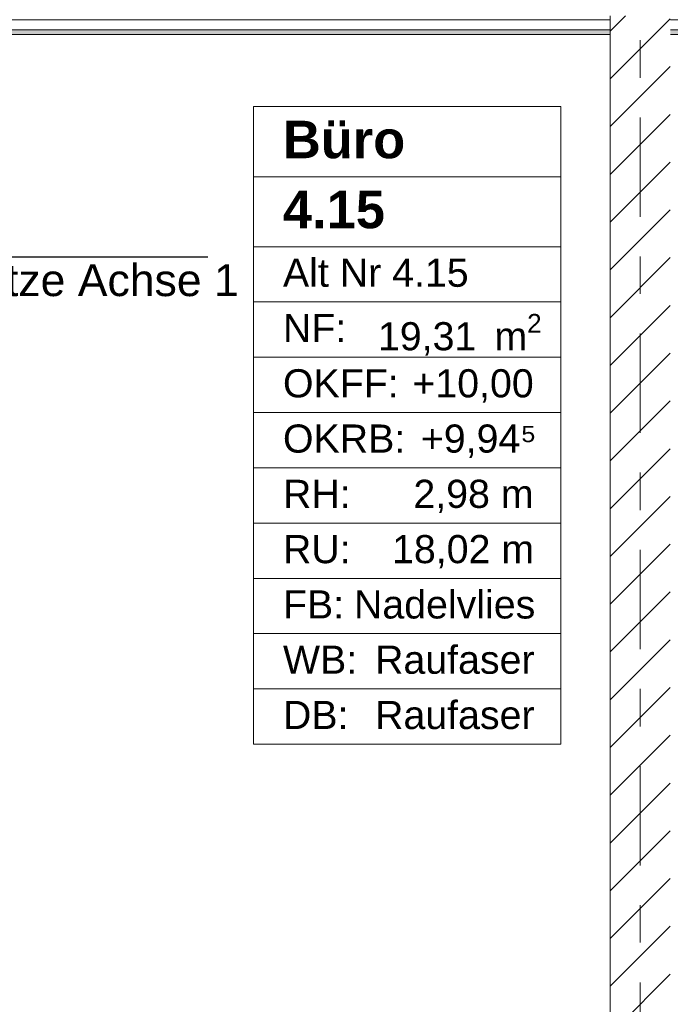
# Model space of a CAD drawing. Header units: metres. Extents: x -3.6 to 84.5, y -11 to 16.8.
# Tile 35 of 161: x 2.5 to 4.2, y 10.4 to 13. Entities that reach past the tile are written whole.
import ezdxf

# ---------------------------------------------------------------- set-up
doc = ezdxf.new("R2010")
doc.units = ezdxf.units.M
doc.header["$MEASUREMENT"] = 0
doc.linetypes.add('Strichlinie doppelt', pattern=[0.546806, 0.264583, -0.105833, 0.070556, -0.105833])
doc.linetypes.add('Wipeout_Contour', pattern=[1, 0, -1])
for name, color, linetype in [('208 - Marker.Detail', 7, 'Continuous'), ('401 - Zone.Raum_ Raumbegrenzung_ Whg.', 7, 'Continuous'), ('451 - Universal.Achsen Raster', 7, 'Continuous'), ('605 - Struktur.Wand Innen', 7, 'Continuous'), ('Neubau_653 - Abdeckung.TB Verkofferung', 7, 'Continuous')]:
    doc.layers.add(name, color=color, linetype=linetype)
doc.styles.add('ERSTELLTER_STIL_1', font='txt')
doc.styles.add('ERSTELLTER_STIL_2', font='txt')

msp = doc.modelspace()

# ---------------------------------------------------------------- hatches: boundary and pattern name
at = {"layer": 'Neubau_653 - Abdeckung.TB Verkofferung', "linetype": 'Continuous', "lineweight": 0, "true_color": 0x000000}
h = msp.add_hatch(dxfattribs=at)
h.set_pattern_fill('Gips_0001', color=18, style=0, pattern_type=2)
h.set_pattern_definition([(45, (0, 0), (-0.01767767, 0.01767767), [0, -0.025])])
h.paths.add_polyline_path([(0.7025, 12.9505), (4.2575, 12.9505), (4.2575, 12.963), (0.7025, 12.963)])

# ---------------------------------------------------------------- linework, layer by layer
at = {"layer": '208 - Marker.Detail', "color": 30, "linetype": 'Continuous', "lineweight": 25, "true_color": 0xff6e00}
msp.add_line((1.2276, 12.3579), (2.9776, 12.3579), dxfattribs=at)
at = {"layer": '401 - Zone.Raum_ Raumbegrenzung_ Whg.', "color": 7, "linetype": 'Continuous', "lineweight": 9}
for p, q in [((3.9179, 12.7583), (3.0991, 12.7583)), ((3.0991, 12.7583), (3.0991, 11.0591)), ((3.0991, 12.7583), (3.9179, 12.7583)), ((3.0991, 12.5716), (3.0991, 12.7583)), ((3.9179, 11.0591), (3.9179, 12.7583)), ((3.9179, 12.7583), (3.9179, 12.5716)), ((3.9179, 12.5716), (3.0991, 12.5716)), ((3.0991, 12.5716), (3.9179, 12.5716)), ((3.0991, 12.385), (3.0991, 12.5716)), ((3.9179, 12.5716), (3.9179, 12.385)), ((3.9179, 12.385), (3.0991, 12.385)), ((3.0991, 12.385), (3.9179, 12.385)), ((3.0991, 12.2377), (3.0991, 12.385)), ((3.9179, 12.385), (3.9179, 12.2377)), ((3.9179, 12.2377), (3.0991, 12.2377)), ((3.0991, 12.2377), (3.9179, 12.2377)), ((3.0991, 12.0904), (3.0991, 12.2377)), ((3.9179, 12.2377), (3.9179, 12.0904)), ((3.9179, 12.0904), (3.0991, 12.0904)), ((3.0991, 12.0904), (3.9179, 12.0904)), ((3.0991, 11.9431), (3.0991, 12.0904)), ((3.9179, 12.0904), (3.9179, 11.9431)), ((3.9179, 11.9431), (3.0991, 11.9431)), ((3.0991, 11.9431), (3.9179, 11.9431)), ((3.0991, 11.7958), (3.0991, 11.9431)), ((3.9179, 11.9431), (3.9179, 11.7958)), ((3.9179, 11.7958), (3.0991, 11.7958)), ((3.0991, 11.7958), (3.9179, 11.7958)), ((3.0991, 11.6484), (3.0991, 11.7958)), ((3.9179, 11.7958), (3.9179, 11.6484)), ((3.9179, 11.6484), (3.0991, 11.6484)), ((3.0991, 11.6484), (3.9179, 11.6484)), ((3.0991, 11.5011), (3.0991, 11.6484)), ((3.9179, 11.6484), (3.9179, 11.5011)), ((3.9179, 11.5011), (3.0991, 11.5011)), ((3.0991, 11.5011), (3.9179, 11.5011)), ((3.0991, 11.3538), (3.0991, 11.5011)), ((3.9179, 11.5011), (3.9179, 11.3538)), ((3.9179, 11.3538), (3.0991, 11.3538)), ((3.0991, 11.3538), (3.9179, 11.3538)), ((3.0991, 11.2065), (3.0991, 11.3538)), ((3.9179, 11.3538), (3.9179, 11.2065)), ((3.9179, 11.2065), (3.0991, 11.2065)), ((3.0991, 11.2065), (3.9179, 11.2065)), ((3.0991, 11.0591), (3.0991, 11.2065)), ((3.9179, 11.2065), (3.9179, 11.0591)), ((3.0991, 11.0591), (3.9179, 11.0591)), ((3.9179, 11.0591), (3.0991, 11.0591))]:
    msp.add_line(p, q, dxfattribs=at)
at = {"layer": 'Neubau_653 - Abdeckung.TB Verkofferung', "color": 1, "linetype": 'Continuous', "lineweight": 5}
for p, q in [((4.2575, 12.99), (0.7025, 12.99)), ((4.2575, 12.963), (0.7025, 12.963)), ((4.2575, 12.9505), (0.7025, 12.9505))]:
    msp.add_line(p, q, dxfattribs=at)
at = {"layer": 'Neubau_653 - Abdeckung.TB Verkofferung', "color": 1, "linetype": 'Continuous', "lineweight": 9}
msp.add_line((0.7025, 12.9505), (11.24, 12.9505), dxfattribs=at)

# ---------------------------------------------------------------- texts
at = {"layer": '208 - Marker.Detail', "color": 30, "lineweight": 25, "true_color": 0xff6e00, "insert": (1.1922, 12.3384), "char_height": 0.085, "attachment_point": 1, "style": 'ERSTELLTER_STIL_2'}
msp.add_mtext('\\A1;{\\pql;\\fArial|b0|i0|c0|p38;Detail - Trockenbau Stütze Achse 1}', dxfattribs=at)
at = {"layer": '401 - Zone.Raum_ Raumbegrenzung_ Whg.', "color": 7, "lineweight": 9, "attachment_point": 1}
for s, insert, char_height, style in [('\\A1;{\\pqj;\\pt0;\\fArial|b1|i0|c0|p38;}', (3.8394, 12.7435), 0.1, 'ERSTELLTER_STIL_1'), ('\\A1;{\\pqj;\\pt0;\\fArial|b1|i0|c0|p38;Büro}', (3.1776, 12.7207), 0.1, 'ERSTELLTER_STIL_1'), ('\\A1;{\\pqj;\\pt0;\\fArial|b1|i0|c0|p38;}', (3.8394, 12.5569), 0.1, 'ERSTELLTER_STIL_1'), ('\\A1;{\\pql;\\pt0;\\fArial|b1|i0|c0|p38;4.15}', (3.1776, 12.5341), 0.1, 'ERSTELLTER_STIL_1'), ('\\A1;{\\pqj;\\pt0;\\fArial|b0|i0|c0|p38;Alt Nr 4.15}', (3.1776, 12.3532), 0.075, 'ERSTELLTER_STIL_2'), ('\\A1;{\\pqj;\\pt0;\\fArial|b0|i0|c0|p38;}', (3.8394, 12.3703), 0.075, 'ERSTELLTER_STIL_2'), ('\\A1;{\\pqj;\\pt0;\\fArial|b0|i0|c0|p38;NF: }', (3.1776, 12.2058), 0.075, 'ERSTELLTER_STIL_2'), ('\\A1;{\\pql;\\pt0,0.05;\\fArial|b0|i0|c0|p38;19,31\\fArial|b0|i0|c0|p38;\\A1{\\H.66x;\\S^  ;}\\fArial|b0|i0|c0|p38; m\\fArial|b0|i0|c0|p38;\\A1{\\H.66x;\\S2^  ;}}', (3.4308, 12.2058), 0.075, 'ERSTELLTER_STIL_2'), ('\\A1;{\\pqj;\\pt0;\\fArial|b0|i0|c0|p38;OKFF: }', (3.1776, 12.0585), 0.075, 'ERSTELLTER_STIL_2'), ('\\A1;{\\pqj;\\pt0;\\fArial|b0|i0|c0|p38;+10,00}', (3.5226, 12.0585), 0.075, 'ERSTELLTER_STIL_2'), ('\\A1;{\\pqj;\\pt0;\\fArial|b0|i0|c0|p38;+9,94⁵}', (3.5452, 11.9112), 0.075, 'ERSTELLTER_STIL_2'), ('\\A1;{\\pqj;\\pt0;\\fArial|b0|i0|c0|p38;OKRB: }', (3.1776, 11.9112), 0.075, 'ERSTELLTER_STIL_2'), ('\\A1;{\\pqj;\\pt0;\\fArial|b0|i0|c0|p38;RH: }', (3.1776, 11.7639), 0.075, 'ERSTELLTER_STIL_2'), ('\\A1;{\\pqj;\\pt0;\\fArial|b0|i0|c0|p38;2,98 m}', (3.5253, 11.7639), 0.075, 'ERSTELLTER_STIL_2'), ('\\A1;{\\pqj;\\pt0;\\fArial|b0|i0|c0|p38;RU: }', (3.1776, 11.6166), 0.075, 'ERSTELLTER_STIL_2'), ('\\A1;{\\pqj;\\pt0;\\fArial|b0|i0|c0|p38;18,02 m}', (3.4684, 11.6166), 0.075, 'ERSTELLTER_STIL_2'), ('\\A1;{\\pqj;\\pt0;\\fArial|b0|i0|c0|p38;FB: }', (3.1776, 11.4692), 0.075, 'ERSTELLTER_STIL_2'), ('\\A1;{\\pqj;\\pt0;\\fArial|b0|i0|c0|p38;Nadelvlies}', (3.3669, 11.4692), 0.075, 'ERSTELLTER_STIL_2'), ('\\A1;{\\pqj;\\pt0;\\fArial|b0|i0|c0|p38;WB: }', (3.1776, 11.3219), 0.075, 'ERSTELLTER_STIL_2'), ('\\A1;{\\pqj;\\pt0;\\fArial|b0|i0|c0|p38;Raufaser}', (3.4231, 11.3219), 0.075, 'ERSTELLTER_STIL_2'), ('\\A1;{\\pqj;\\pt0;\\fArial|b0|i0|c0|p38;Raufaser}', (3.4231, 11.1746), 0.075, 'ERSTELLTER_STIL_2'), ('\\A1;{\\pqj;\\pt0;\\fArial|b0|i0|c0|p38;DB: }', (3.1776, 11.1746), 0.075, 'ERSTELLTER_STIL_2')]:
    msp.add_mtext(s, dxfattribs=dict(at, insert=insert, char_height=char_height, style=style))

# ---------------------------------------------------------------- next in the draw order: wipeouts: each hides what was drawn before it
at = {"color": 254, "linetype": 'Wipeout_Contour', "lineweight": 0, "ltscale": 46.271288}
msp.add_wipeout([(4.21, 13), (4.05, 13), (4.05, 8.6), (4.21, 8.6)], dxfattribs=at).dxf.layer = '605 - Struktur.Wand Innen'

# ---------------------------------------------------------------- next in the draw order: hatches: boundary and pattern name
at = {"layer": '605 - Struktur.Wand Innen', "linetype": 'Continuous', "lineweight": 0, "true_color": 0x000000}
h = msp.add_hatch(dxfattribs=at)
h.set_pattern_fill('MW_Ziegel_0001', color=18, style=0, pattern_type=2)
h.set_pattern_definition([(45, (0, 0), (-0.0636396, 0.0636396), [])])
h.paths.add_polyline_path([(4.21, 13), (4.05, 13), (4.05, 8.6), (4.21, 8.6)])

# ---------------------------------------------------------------- next in the draw order: linework, layer by layer
at = {"layer": '451 - Universal.Achsen Raster', "color": 160, "linetype": 'Strichlinie doppelt', "lineweight": 9, "true_color": 0x3232ff}
msp.add_line((4.13, -10.585), (4.13, 16.355), dxfattribs=at)
at = {"layer": '605 - Struktur.Wand Innen', "color": 7, "linetype": 'Continuous', "lineweight": 18, "flags": 128}
msp.add_lwpolyline([(4.05, 13), (4.05, 8.6)], dxfattribs=at)

doc.saveas('drawing.dxf')
